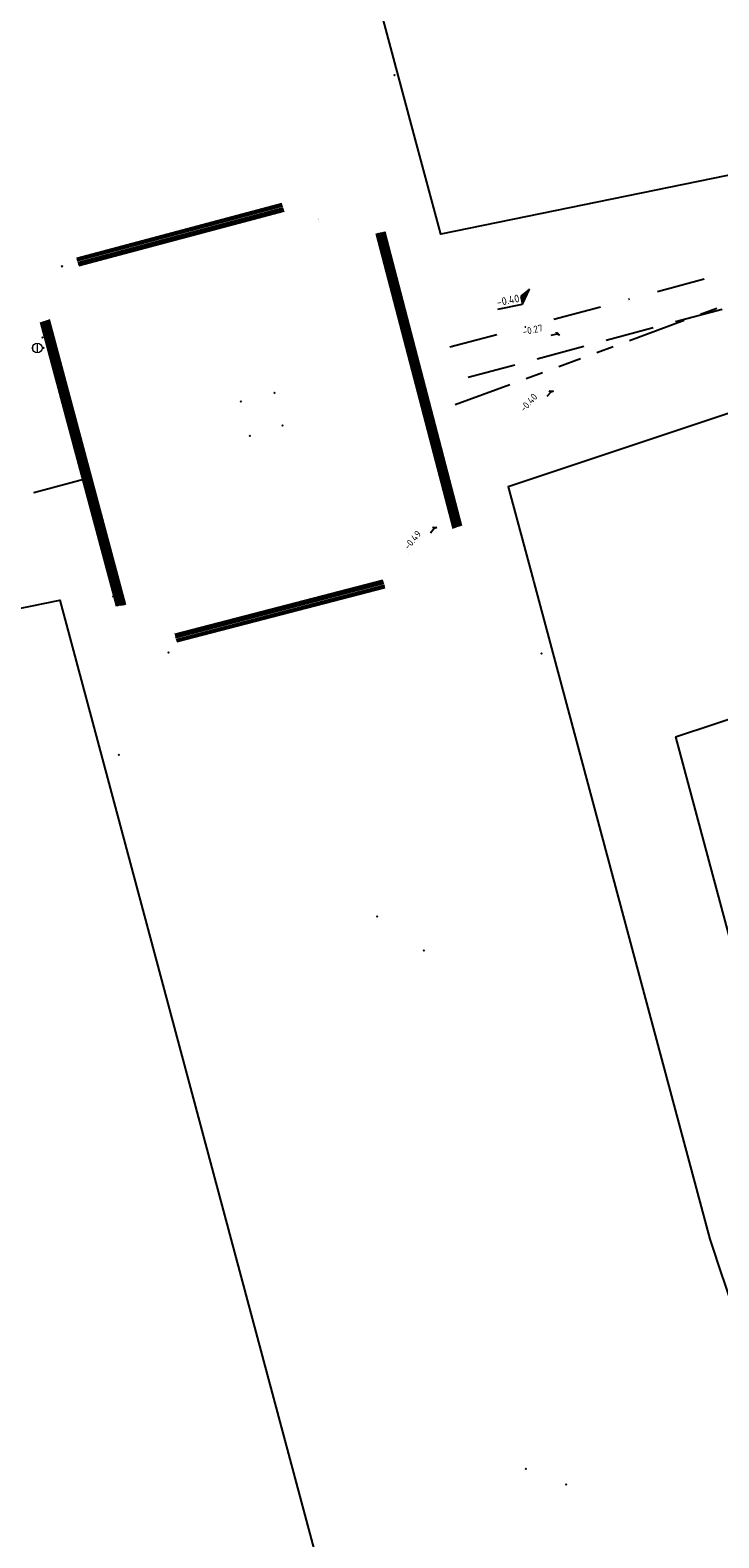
# Model space of a CAD drawing. Extents: x 102676 to 106538, y 417474 to 420545.
# Tile 4 of 112: x 103226 to 103297, y 418533 to 418689. Entities that reach past the tile are written whole.
import ezdxf
from ezdxf.enums import TextEntityAlignment as Align

# ---------------------------------------------------------------- set-up
doc = ezdxf.new("R2010")
doc.units = 0
for name, pattern in [('RI-DRAINAGE', [19.2, 6, -1.8, 1.8, -1.8, 2.4, -1.8, 1.8, -1.8]), ('RI-HWA', [7.4, 5, -2.4]), ('RI-VWA', [11, 5, -3, 0, -3])]:
    doc.linetypes.add(name, pattern=pattern)
doc.layers.get('0').update_dxf_attribs({"lineweight": 25})
for name, color, linetype, lineweight in [('B-WE-KL-OVERIG_HULPSTUK-S @ 0.5', 8, 'Continuous', 25), ('B-WE-KL-OVERIG_MANTELBUIS-G', 8, 'Continuous', 25), ('B-WE-KL-WATER_HULPSTUK-S @ 0.5', 170, 'Continuous', 25), ('B-WE-RI-VRIJVERVAL_HULPSTUK-S @ 0.5', 210, 'Continuous', 25), ('C3D-SECTION_SECTIONVIEW_LABELING', 7, 'Continuous', 25), ('C3D-SECTION_SECTIONVIEW_LABELING @ 0.1', 7, 'Continuous', 25), ('N-OI-RI-DRAINAGE_DRAIN-G', 90, 'RI-DRAINAGE', 25), ('N-OI-RI-HWA-G', 150, 'RI-HWA', 25), ('N-OI-RI-VWA-G', 20, 'RI-VWA', 25), ('N-PV-KG-GRENS_UITGIFTE', 12, 'Continuous', 25), ('N-WE-VH-KANTOPSLUITING_ACHTERKANTBAND-G', 50, 'Continuous', 25), ('N-WE-VH-KANTOPSLUITING_TROTTOIRBAND-G', 7, 'Continuous', 25), ('N-WE-VH-KANTVERHARDING-G', 10, 'Continuous', 25), ('N-WE-VH-VERHARDING_ASFALT-A-500', 252, 'Continuous', 25), ('X-XX-AL-T25', 7, 'Continuous', 25)]:
    doc.layers.add(name, color=color, linetype=linetype, lineweight=lineweight)
doc.styles.add('NLCS-ISO', font='NLCS-ISO.ttf')

# ---------------------------------------------------------------- blocks, each defined once
blk = doc.blocks.new('SKL-WTB_HULP_OVERIG-SO')
at = {"color": 0, "linetype": 'ByBlock', "lineweight": 18}
for points in [[(-0.14, 0.14), (0.14, -0.14)], [(0.14, 0.14), (-0.14, -0.14)]]:
    blk.add_lwpolyline(points, dxfattribs=at)
at = {"color": 0, "linetype": 'ByBlock', "lineweight": 18, "style": 'NLCS-ISO', "flags": 1}
for tag, p in [('TYPE', (1.5, 0)), ('OMSCHRIJVING', (1.5, -3)), ('LABEL', (1.5, -1.5))]:
    blk.add_attdef(tag, p, '', height=1, dxfattribs=at)
blk = doc.blocks.new('SRI-HULP_OVERIG-SO')
at = {"color": 0, "linetype": 'ByBlock', "lineweight": 18}
for points in [[(-0.14, 0.14), (0.14, -0.14)], [(0.14, 0.14), (-0.14, -0.14)]]:
    blk.add_lwpolyline(points, dxfattribs=at)
at = {"color": 0, "linetype": 'ByBlock', "lineweight": 18, "style": 'NLCS-ISO', "flags": 1}
for tag, p in [('TYPE', (1.5, 0)), ('OMSCHRIJVING', (1.5, -3)), ('LABEL', (1.5, -1.5))]:
    blk.add_attdef(tag, p, '', height=1, dxfattribs=at)
blk = doc.blocks.new('SKL-WTB_HULP_AFSLUITER-SO')
at = {"color": 0, "linetype": 'ByBlock', "lineweight": 18}
blk.add_lwpolyline([(0, 0.8), (0, -0.8)], dxfattribs=at)
blk.add_circle((0, 0), 1, dxfattribs=at)
at = {"color": 0, "linetype": 'ByBlock', "lineweight": 18, "style": 'NLCS-ISO', "flags": 1}
for tag, p in [('TYPE', (1.5, 0)), ('OMSCHRIJVING', (1.5, -3)), ('LABEL', (1.5, -1.5))]:
    blk.add_attdef(tag, p, '', height=1, dxfattribs=at)
blk = doc.blocks.new('Uitgifte Stedenbouw')
at = {"layer": 'N-PV-KG-GRENS_UITGIFTE', "transparency": 33554687}
for q in [(103312.88, 418622.91), (103305.49, 418567.03)]:
    blk.add_line((103292.36, 418616.08), q, dxfattribs=at)
at = {"layer": 'N-PV-KG-GRENS_UITGIFTE', "transparency": 33554687, "flags": 128}
for points in [[(103323.56, 418928.45), (103428.14, 418901.14), (103413.04, 418843.07), (103366.35, 418663.53), (103322.09, 418675.08), (103321.95, 418675.12, 0.114749), (103304.97, 418675.58), (103268.1, 418668.04), (103265.46, 418677.89), (103221.51, 418842.06), (103206.71, 418897.36), (103250.41, 418911.91), (103312.06, 418928.41, -0.129956), (103323.56, 418928.45)], [(103361.3, 418642.11), (103319.71, 418652.97, 0.145222), (103306.92, 418652.55), (103275.08, 418641.94), (103277.69, 418632.22), (103277.73, 418632.07), (103287.34, 418596.17), (103295.91, 418564.16), (103295.91, 418564.14), (103297.23, 418560.18), (103297.23, 418560.17), (103297.24, 418560.15), (103297.25, 418560.12), (103305.48, 418535.38), (103313.77, 418510.48), (103313.77, 418510.48, 0.746809), (103327.19, 418510.93), (103327.19, 418510.93), (103361.3, 418642.11)]]:
    blk.add_lwpolyline(points, format="xyb", close=True, dxfattribs=at)
blk.add_lwpolyline([(103194.46, 418623.22), (103228.74, 418630.22), (103280.17, 418438.08, 0.172084), (103268.55, 418409.61), (103229.69, 418396.67), (102969.7, 418327.07, -0.098058)], format="xyb", dxfattribs=at)
blk = doc.blocks.new('N-SAL-HOOGTELABEL_03-SO')
for p, q in [((0, 0), (-2.46, -1.31)), ((-2.46, -3.44), (0, 0)), ((-8.87, -3.44), (-2.46, -3.44)), ((-2.46, -1.31), (-2.46, -3.44))]:
    blk.add_line(p, q)
blk.add_solid([(-2.46, -1.31), (0, 0), (-2.46, -3.44)])
at = {"style": 'NLCS-ISO'}
blk.add_attdef('...', text='', height=1.8, dxfattribs=at).set_placement((-6.01, -2.16), align=Align.MIDDLE)
blk = doc.blocks.new('N-SAL-HOOGTELABEL_01-SO')
for p, q in [((-2.5, 1.3), (-8.8, 1.3)), ((-2.5, 1.3), (-2.5, 3.4)), ((-2.5, 3.4), (0, 0)), ((0, 0), (-2.5, 1.3))]:
    blk.add_line(p, q)
blk.add_solid([(-2.5, 3.4), (-2.5, 1.3), (0, 0)])
at = {"style": 'NLCS-ISO'}
blk.add_attdef('...', text='', height=1.8, dxfattribs=at).set_placement((-6, 2.6), align=Align.MIDDLE)

msp = doc.modelspace()

# ---------------------------------------------------------------- linework, layer by layer
at = {"layer": 'B-WE-KL-OVERIG_MANTELBUIS-G'}
for points in [[(103251.687, 418671.172), (103230.464, 418665.523)], [(103251.72, 418671.051), (103230.497, 418665.401)], [(103251.751, 418670.938), (103230.528, 418665.289)], [(103251.807, 418670.733), (103230.584, 418665.083)], [(103251.837, 418670.623), (103230.614, 418664.973)], [(103251.875, 418670.487), (103230.652, 418664.837)], [(103251.897, 418670.404), (103230.674, 418664.755)], [(103269.404, 418637.612), (103261.465, 418668.124)], [(103269.486, 418637.639), (103261.549, 418668.14)], [(103269.568, 418637.666), (103261.633, 418668.157)], [(103269.701, 418637.711), (103261.772, 418668.185)], [(103269.81, 418637.747), (103261.884, 418668.207)], [(103270.012, 418637.815), (103262.093, 418668.248)], [(103270.123, 418637.852), (103262.207, 418668.271)], [(103270.243, 418637.892), (103262.331, 418668.296)], [(103234.63, 418629.573), (103226.767, 418658.945)], [(103234.755, 418629.595), (103226.888, 418658.985)], [(103234.87, 418629.616), (103226.998, 418659.021)], [(103235.08, 418629.653), (103227.2, 418659.088)], [(103235.193, 418629.673), (103227.309, 418659.124)], [(103235.332, 418629.697), (103227.443, 418659.169)], [(103235.42, 418629.7), (103227.524, 418659.196)], [(103235.502, 418629.727), (103227.606, 418659.223)], [(103240.607, 418626.693), (103262.127, 418632.293)], [(103240.629, 418626.61), (103262.149, 418632.21)], [(103240.664, 418626.474), (103262.185, 418632.074)], [(103240.693, 418626.363), (103262.215, 418631.964)], [(103240.746, 418626.158), (103262.27, 418631.758)], [(103240.776, 418626.045), (103262.3, 418631.646)], [(103240.808, 418625.923), (103262.333, 418631.524)]]:
    msp.add_lwpolyline(points, dxfattribs=at)
at = {"layer": 'N-OI-RI-DRAINAGE_DRAIN-G', "flags": 128}
msp.add_lwpolyline([(103269.5965, 418650.4313), (103312.4969, 418666.227), (103358.2471, 418653.2934)], dxfattribs=at)
at = {"layer": 'N-OI-RI-HWA-G'}
msp.add_line((103270.9156, 418653.2589), (103312.5385, 418664.4004), dxfattribs=at)
at = {"layer": 'N-OI-RI-VWA-G', "flags": 128}
msp.add_lwpolyline([(103269.0536, 418656.3839), (103312.5263, 418668.0209), (103355.3814, 418656.8326)], dxfattribs=at)
at = {"layer": 'N-WE-VH-KANTOPSLUITING_ACHTERKANTBAND-G', "transparency": 33554687}
msp.add_arc((103256.3298, 418666.4548), 3.2, 104.900128, 104.98537, dxfattribs=at)
at = {"layer": 'N-WE-VH-KANTOPSLUITING_TROTTOIRBAND-G', "transparency": 33554687}
for p, q in [((103255.5587, 418669.354), (103255.5587, 418669.354)), ((103264.7422, 418635.0431), (103264.7422, 418635.0431))]:
    msp.add_line(p, q, dxfattribs=at)
at = {"layer": 'N-WE-VH-KANTVERHARDING-G'}
msp.add_lwpolyline([(103226.0215, 418641.3419), (103231.8165, 418642.8931)], dxfattribs=at)
msp.add_lwpolyline([(103226.0205, 418641.3416, 0.99999995), (103226.0215, 418641.3419)], format="xyb", dxfattribs=at)
msp.add_lwpolyline([(103226.0205, 418641.3416, 0.99999995), (103226.0215, 418641.3419)], format="xyb", dxfattribs=at)
at = {"layer": 'N-WE-VH-VERHARDING_ASFALT-A-500', "transparency": 33554495}
msp.add_lwpolyline([(103226.0215, 418641.3419), (103231.8165, 418642.8931)], dxfattribs=at)

# ---------------------------------------------------------------- block references
at = {"layer": 'B-WE-KL-OVERIG_HULPSTUK-S @ 0.5', "xscale": 0.5, "yscale": 0.5, "zscale": 0.5}
for p in [(103247.435, 418650.737), (103250.916, 418651.639), (103251.742, 418648.272), (103248.365, 418647.212), (103261.514, 418597.508), (103266.336, 418594.006), (103276.878, 418540.427), (103281.055, 418538.781)]:
    msp.add_blockref('SKL-WTB_HULP_OVERIG-SO', p, dxfattribs=at)
at = {"layer": 'B-WE-KL-WATER_HULPSTUK-S @ 0.5', "xscale": 0.5, "yscale": 0.5, "zscale": 0.5}
for name, p in [('SKL-WTB_HULP_OVERIG-SO', (103228.941, 418664.718)), ('SKL-WTB_HULP_AFSLUITER-SO', (103226.389, 418656.273)), ('SKL-WTB_HULP_OVERIG-SO', (103226.921, 418657.363)), ('SKL-WTB_HULP_OVERIG-SO', (103225.891, 418656.25)), ('SKL-WTB_HULP_OVERIG-SO', (103227.023, 418656.302)), ('SKL-WTB_HULP_OVERIG-SO', (103234.238, 418630.575)), ('SKL-WTB_HULP_OVERIG-SO', (103239.969, 418624.784))]:
    msp.add_blockref(name, p, dxfattribs=at)
at = {"layer": 'B-WE-RI-VRIJVERVAL_HULPSTUK-S @ 0.5', "xscale": 0.5, "yscale": 0.5, "zscale": 0.5}
for p in [(103263.309, 418684.484), (103278.522, 418624.705), (103234.812, 418614.206)]:
    msp.add_blockref('SRI-HULP_OVERIG-SO', p, dxfattribs=at)
at = {"layer": 'C3D-SECTION_SECTIONVIEW_LABELING', "color": 7, "linetype": 'Continuous', "lineweight": -3, "xscale": 0.4075305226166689, "yscale": 0.4075305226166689, "zscale": 0.4075305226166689, "rotation": 11.35149188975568}
msp.add_blockref('N-SAL-HOOGTELABEL_03-SO', (103277.265, 418662.3657, -0.4), dxfattribs=at)
at = {"layer": 'C3D-SECTION_SECTIONVIEW_LABELING @ 0.1', "color": 7, "linetype": 'Continuous', "lineweight": -3, "xscale": 0.1, "yscale": 0.1, "zscale": 0.1}
for p, rotation in [((103280.3669, 418657.614, -0.2704), 11.84602841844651), ((103279.7377, 418651.8142, -0.4), 47.77081187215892), ((103267.6926, 418637.7129, -0.4907), 49.97197569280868)]:
    msp.add_blockref('N-SAL-HOOGTELABEL_01-SO', p, dxfattribs=dict(at, rotation=rotation))
at = {"layer": 'N-PV-KG-GRENS_UITGIFTE'}
msp.add_blockref('Uitgifte Stedenbouw', (0, 0), dxfattribs=at)

# ---------------------------------------------------------------- texts
at = {"layer": 'X-XX-AL-T25', "color": 7, "linetype": 'Continuous', "lineweight": 25, "attachment_point": 5, "style": 'NLCS-ISO'}
for s, insert, char_height, rotation in [('{\\fNLCS-ISO|b0|i0|c0|p2;-0.40}', (103275.0497, 418661.207, -0.4), 0.8, 11.351492), ('{\\fNLCS-ISO|b0|i0|c0|p2;-0.27}', (103277.5956, 418658.1567, -0.2704), 0.72, 11.846028), ('{\\fNLCS-ISO|b0|i0|c0|p2;-0.40}', (103277.1751, 418650.6276, -0.4), 0.72, 47.770812), ('{\\fNLCS-ISO|b0|i0|c0|p2;-0.49}', (103265.1775, 418636.4288, -0.4907), 0.72, 49.971976)]:
    msp.add_mtext(s, dxfattribs=dict(at, insert=insert, char_height=char_height, rotation=rotation))

doc.saveas('drawing.dxf')
